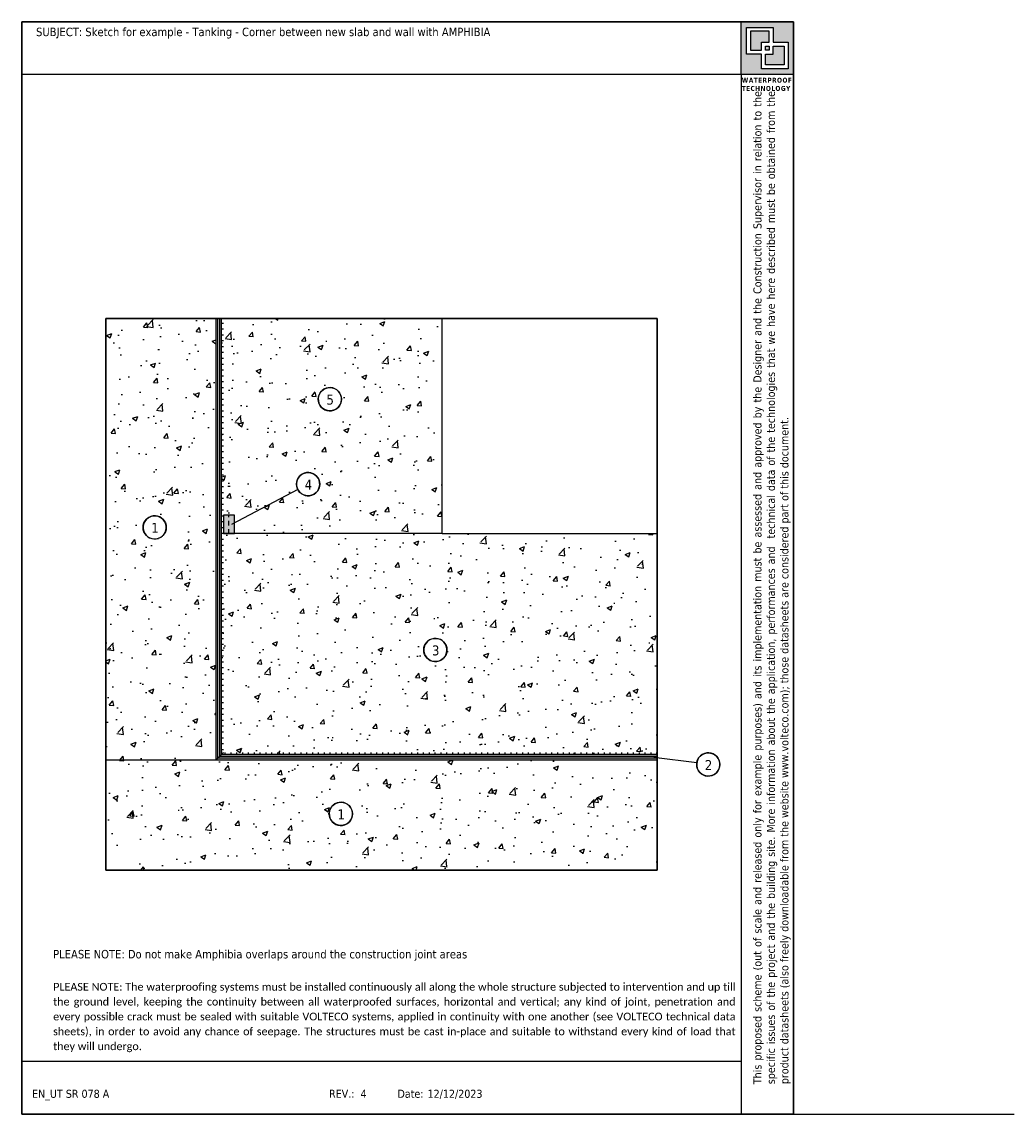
# Model space of a CAD drawing. Extents: x 80985 to 81094, y -8516 to -8480.
import ezdxf
from ezdxf.enums import TextEntityAlignment as Align

# ---------------------------------------------------------------- set-up
doc = ezdxf.new("R2010")
doc.units = 0
doc.header["$LTSCALE"] = 25
doc.header["$MEASUREMENT"] = 0
doc.linetypes.add('CONTINUA', pattern=[0])
doc.linetypes.add('TRATTEGGIATA', pattern=[0.75, 0.5, -0.25])
doc.layers.get('0').update_dxf_attribs({"linetype": 'CONTINUOUS'})
doc.layers.add('0.4', color=7, linetype='CONTINUA', lineweight=30)
doc.layers.add('contorno', color=6, linetype='CONTINUOUS', plot=False)
doc.layers.add('IMPSOTTOFOND-TAVPRESENTATA', color=7, linetype='CONTINUA')
doc.layers.add('nascosto', color=7, linetype='CONTINUOUS', lineweight=25, plot=False)
doc.styles.add('Tahoma', font='tahoma.ttf', dxfattribs={"height": 0.35})

msp = doc.modelspace()

# ---------------------------------------------------------------- hatches: boundary and pattern name
h = msp.add_hatch()
h.set_pattern_fill('AR-CONC', color=256, scale=0.2)
h.set_pattern_definition([(50, (9526.6031, -14785.2597), (1.434520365, -0.12550427), [0.15, -1.65]), (355, (9526.6031, -14785.2597), (-0.277502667, 1.504384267), [0.12, -1.32]), (100.4514445, (9526.7227, -14785.2702), (1.157017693, 1.378879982), [0.127480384, -1.402284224]), (46.1842, (9526.6031, -14784.8597), (2.13448266, -0.33103856), [0.225, -2.475]), (96.6356355, (9526.781, -14784.8873), (1.86932389, 1.9482372), [0.191220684, -2.10342752]), (351.184164, (9526.6031, -14784.8597), (1.86932389, 1.9482372), [0.18, -1.98]), (21, (9526.8031, -14784.9597), (1.193814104, -0.805237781), [0.15, -1.65]), (326, (9526.8031, -14784.9597), (0.486630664, 1.45030009), [0.12, -1.32]), (71.4514447, (9526.9026, -14785.0268), (1.680444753, 0.645062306), [0.12748038, -1.402284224]), (37.5, (9526.60313, -14785.25975), (0.0243197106, 0.6657877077), [0, -1.304, 0, -1.34, 0, -1.325]), (7.5, (9526.6031, -14785.25975), (0.526139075, 0.788823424), [0, -0.764, 0, -1.274, 0, -0.505]), (327.5, (9526.15713, -14785.25975), (1.0676448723, -0.0451097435), [0, -0.5, 0, -1.56, 0, -2.07]), (317.5, (9525.9571, -14785.2597), (1.166372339, 0.200209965), [0, -0.65, 0, -1.036, 0, -1.47])])
h.paths.add_polyline_path([(81072.084, -8494.453), (81069.084, -8494.453), (81069.084, -8506.453), (81072.084, -8506.453)])
h.paths.add_polyline_path([(81070.52, -8500.431, -0.518891), (81070.097, -8500.133, -1.927188)], flags=16)
h.paths.add_polyline_path([(81078.234, -8494.453), (81072.234, -8494.453), (81072.234, -8500.303), (81072.284, -8500.303), (81072.284, -8499.803), (81072.584, -8499.803), (81072.584, -8500.013), (81074.308, -8499.105, -0.121811), (81074.272, -8498.958, -1.927188), (81074.695, -8499.255, -0.373473), (81074.308, -8499.105), (81072.584, -8500.013), (81072.584, -8500.303), (81078.234, -8500.303)])
h.paths.add_polyline_path([(81075.288, -8496.946, -0.518891), (81074.865, -8496.649, -1.927188)], flags=16)
h.paths.add_polyline_path([(81084.084, -8500.303), (81078.234, -8500.303), (81072.234, -8500.303), (81072.234, -8506.303), (81084.084, -8506.303)])
h.paths.add_polyline_path([(81078.157, -8503.764, -0.518891), (81077.735, -8503.466, -1.927188)], flags=16)
h.paths.add_polyline_path([(81084.084, -8506.453), (81069.084, -8506.453), (81069.084, -8509.453), (81084.084, -8509.453)])
h.paths.add_polyline_path([(81075.587, -8508.221, -0.518891), (81075.164, -8507.923, -1.927188)], flags=16)
h.paths.add_polyline_path([(81070.253, -8500.35), (81070.591, -8500.35), (81070.591, -8499.943), (81070.253, -8499.943)], flags=8)
h.paths.add_polyline_path([(81075.02, -8496.868), (81075.36, -8496.868), (81075.36, -8496.455), (81075.02, -8496.455)], flags=8)
h.paths.add_polyline_path([(81077.888, -8503.69), (81078.231, -8503.69), (81078.231, -8503.268), (81077.888, -8503.268)], flags=8)
h.paths.add_polyline_path([(81075.32, -8508.139), (81075.658, -8508.139), (81075.658, -8507.733), (81075.32, -8507.733)], flags=8)
h = msp.add_hatch(color=4)
h.dxf.hatch_style = 1
h.paths.add_polyline_path([(81072.234, -8494.453), (81072.184, -8494.453), (81072.184, -8506.353), (81072.234, -8506.303)])
h.paths.add_polyline_path([(81072.134, -8494.453), (81072.084, -8494.453), (81072.084, -8506.453), (81072.134, -8506.403)])
h.paths.add_polyline_path([(81084.084, -8506.403), (81072.134, -8506.403), (81072.084, -8506.453), (81084.084, -8506.453)])
h.paths.add_polyline_path([(81084.084, -8506.303), (81072.234, -8506.303), (81072.184, -8506.353), (81084.084, -8506.353)])
h = msp.add_hatch()
h.set_pattern_fill('LINE', color=256, scale=0.05)
h.set_pattern_definition([(0, (72580.15991, -9493.59337), (0, 0.15875), [])])
h.paths.add_polyline_path([(81072.284, -8494.453), (81072.234, -8494.453), (81072.234, -8506.303), (81072.284, -8506.253)])
at = {"true_color": 0xf8d731}
h = msp.add_hatch(color=40, dxfattribs=at)
h.dxf.hatch_style = 1
h.paths.add_polyline_path([(81072.584, -8500.303), (81072.584, -8499.803), (81072.284, -8499.803), (81072.284, -8500.303)])
h = msp.add_hatch()
h.set_pattern_fill('LINE', color=256, scale=0.05, angle=90)
h.set_pattern_definition([(90, (72580.15991, -9493.59337), (-0.15875, 1e-17), [])])
h.paths.add_polyline_path([(81084.084, -8506.253), (81072.284, -8506.253), (81072.234, -8506.303), (81084.084, -8506.303)])
at = {"layer": '0.4'}
h = msp.add_hatch(color=252, dxfattribs=at)
h.dxf.hatch_style = 1
h.paths.add_polyline_path([(81087.8, -8486.387), (81086.369, -8486.387), (81086.369, -8487.818), (81087.8, -8487.818)])
h.paths.add_polyline_path([(81086.519, -8486.539), (81087.242, -8486.539), (81087.242, -8486.943), (81087.65, -8486.943), (81087.65, -8487.667), (81086.927, -8487.667), (81086.927, -8487.262), (81086.519, -8487.262)], flags=16)
h.paths.add_polyline_path([(81086.625, -8486.645), (81087.135, -8486.645), (81087.135, -8486.943), (81086.927, -8486.943), (81086.927, -8487.155), (81086.625, -8487.155)], flags=0)
h.paths.add_polyline_path([(81087.034, -8487.05), (81087.135, -8487.05), (81087.135, -8487.155), (81087.034, -8487.155)], flags=0)
h.paths.add_polyline_path([(81087.034, -8487.262), (81087.242, -8487.262), (81087.242, -8487.05), (81087.543, -8487.05), (81087.543, -8487.56), (81087.034, -8487.56)], flags=0)
h.paths.add_polyline_path([(81087.135, -8486.645), (81086.625, -8486.645), (81086.625, -8487.155), (81086.927, -8487.155), (81086.927, -8486.943), (81087.135, -8486.943)], flags=0)
h.paths.add_polyline_path([(81087.135, -8487.05), (81087.034, -8487.05), (81087.034, -8487.155), (81087.135, -8487.155)], flags=0)
h.paths.add_polyline_path([(81087.543, -8487.05), (81087.242, -8487.05), (81087.242, -8487.262), (81087.034, -8487.262), (81087.034, -8487.56), (81087.543, -8487.56)], flags=0)
h = msp.add_hatch(color=252, dxfattribs=at)
h.dxf.hatch_style = 1
h.paths.add_polyline_path([(81087.135, -8486.645), (81086.625, -8486.645), (81086.625, -8487.155), (81086.927, -8487.155), (81086.927, -8486.943), (81087.135, -8486.943)])
h.paths.add_polyline_path([(81087.135, -8487.05), (81087.034, -8487.05), (81087.034, -8487.155), (81087.135, -8487.155)], flags=17)
h.paths.add_polyline_path([(81087.543, -8487.05), (81087.242, -8487.05), (81087.242, -8487.262), (81087.034, -8487.262), (81087.034, -8487.56), (81087.543, -8487.56)])

# ---------------------------------------------------------------- linework, layer by layer
for p, q in [((81072.084, -8506.453), (81072.084, -8494.453)), ((81072.134, -8506.403), (81072.134, -8494.453)), ((81072.184, -8506.353), (81072.184, -8494.453)), ((81072.234, -8506.303), (81072.234, -8494.453)), ((81078.234, -8500.303), (81078.234, -8494.453)), ((81074.308, -8499.105), (81072.506, -8500.055)), ((81072.584, -8499.803), (81072.284, -8499.803)), ((81072.584, -8500.303), (81072.584, -8499.803)), ((81078.234, -8500.303), (81072.234, -8500.303)), ((81072.284, -8500.303), (81072.584, -8500.303)), ((81078.234, -8500.303), (81084.084, -8500.303)), ((81072.084, -8506.453), (81072.284, -8506.253)), ((81072.184, -8506.353), (81084.084, -8506.353)), ((81072.234, -8506.303), (81084.084, -8506.303)), ((81069.084, -8506.453), (81084.084, -8506.453)), ((81072.134, -8506.403), (81084.084, -8506.403)), ((81085.163, -8506.539), (81083.998, -8506.391))]:
    msp.add_line(p, q)
at = {"linetype": 'CONTINUA'}
for p, q in [((81072.284, -8499.803), (81072.284, -8500.303)), ((81087.8, -8516.087), (81093.8, -8516.087))]:
    msp.add_line(p, q, dxfattribs=at)
at = {"linetype": 'TRATTEGGIATA', "ltscale": 0.01}
msp.add_line((81072.434, -8500.303), (81072.434, -8499.803), dxfattribs=at)
at = {"linetype": 'CONTINUA'}
for centre in [(81075.181, -8496.649), (81074.588, -8498.958), (81070.414, -8500.133), (81078.051, -8503.466), (81085.477, -8506.579), (81075.481, -8507.923)]:
    msp.add_circle(centre, 0.316, dxfattribs=at)
at = {"layer": 'contorno', "color": 4}
for p, q in [((81086.369, -8487.818), (81066.8, -8487.818)), ((81086.369, -8487.818), (81086.369, -8516.087)), ((81086.369, -8514.657), (81066.8, -8514.657))]:
    msp.add_line(p, q, dxfattribs=at)
for points in [[(81086.369, -8486.387), (81087.8, -8486.387), (81087.8, -8487.818), (81086.369, -8487.818)], [(81087.242, -8486.943), (81087.65, -8486.943), (81087.65, -8487.667), (81086.927, -8487.667), (81086.927, -8487.262), (81086.519, -8487.262), (81086.519, -8486.539), (81087.242, -8486.539)], [(81087.135, -8486.943), (81087.135, -8486.645), (81086.625, -8486.645), (81086.625, -8487.155), (81086.927, -8487.155), (81086.927, -8486.943)], [(81087.034, -8487.155), (81087.034, -8487.05), (81087.135, -8487.05), (81087.135, -8487.155)], [(81087.034, -8487.262), (81087.242, -8487.262), (81087.242, -8487.05), (81087.543, -8487.05), (81087.543, -8487.56), (81087.034, -8487.56)], [(81069.084, -8509.453), (81084.084, -8509.453), (81084.084, -8494.453), (81069.084, -8494.453)], [(81069.084, -8509.453), (81084.084, -8509.453), (81084.084, -8494.453), (81069.084, -8494.453)], [(81069.084, -8494.453), (81084.084, -8494.453), (81084.084, -8509.453), (81069.084, -8509.453)], [(81069.084, -8494.453), (81084.084, -8494.453), (81084.084, -8509.453), (81069.084, -8509.453)]]:
    msp.add_lwpolyline(points, close=True, dxfattribs=at)
at = {"layer": 'IMPSOTTOFOND-TAVPRESENTATA', "color": 7, "linetype": 'CONTINUA'}
for centre in [(81075.181, -8496.649), (81074.588, -8498.958), (81070.414, -8500.133), (81078.051, -8503.466), (81085.477, -8506.579), (81075.481, -8507.923)]:
    msp.add_arc(centre, 0.316, 289.6975, 289.0694, dxfattribs=at)
at = {"layer": 'nascosto', "color": 4, "linetype": 'CONTINUA', "lineweight": 30}
for p, q in [((81066.8, -8486.387), (81066.8, -8516.087)), ((81087.8, -8486.387), (81066.8, -8486.387)), ((81087.8, -8516.087), (81087.8, -8486.387)), ((81066.8, -8516.087), (81087.8, -8516.087))]:
    msp.add_line(p, q, dxfattribs=at)

# ---------------------------------------------------------------- texts
at = {"style": 'Tahoma'}
for s, p in [('EN_UT SR 078 A', (81067.077, -8515.423)), ('REV.:', (81075.158, -8515.423)), (' 4', (81075.934, -8515.423)), ('Date:', (81077.021, -8515.423)), ('12/12/2023', (81077.838, -8515.423))]:
    msp.add_text(s, height=0.22, rotation=0.0017, dxfattribs=at).set_placement(p, align=Align.TOP_LEFT)
at = {"color": 1, "insert": (81067.187, -8486.546), "char_height": 0.23, "attachment_point": 1, "style": 'Tahoma'}
msp.add_mtext_dynamic_manual_height_columns('\\pxa0.83333,sm1.15;{\\C256;SUBJECT: Sketch for example - Tanking - Corner between new slab and wall with AMPHIBIA}', width=19.87543, gutter_width=0, heights=[2.721], dxfattribs=at)
at = {"color": 252, "insert": (81086.388, -8487.907), "char_height": 0.13409, "attachment_point": 1, "style": 'Tahoma'}
msp.add_mtext_dynamic_manual_height_columns('{\\fTahoma|b1|i0|c0|p34;\\T1.1;WATERPROOF TECHNOLOGY}', width=1.63687, gutter_width=12.5, heights=[0], dxfattribs=at)
at = {"insert": (81086.704, -8515.273), "char_height": 0.22, "attachment_point": 1, "rotation": 90, "style": 'Tahoma'}
msp.add_mtext_dynamic_manual_height_columns('\\pxqj;This proposed scheme (out of scale and released only for example purposes) and its implementation must be assessed and approved by the Designer and the Construction Supervisor in relation to the specific issues of the project and the building site. More information about the application, performances and  technical data of the technologies that we have here described must be obtained from the product datasheets (also freely downloadable from the website www.volteco.com); those datasheets are considered part of this document.', width=26.9233, gutter_width=0, heights=[3.545], dxfattribs=at)
at = {"color": 1, "insert": (81067.652, -8511.622), "char_height": 0.23, "width": 18.51096, "attachment_point": 1, "style": 'Tahoma'}
msp.add_mtext('{\\C256;PLEASE NOTE: Do not make Amphibia overlaps around the construction joint areas}', dxfattribs=at)
at = {"insert": (81067.652, -8512.519), "char_height": 0.23, "width": 18.51096, "attachment_point": 1, "style": 'Tahoma'}
msp.add_mtext('\\pxa0.83333,sm1.15,qj;{\\fCalibri|b0|i0|c0|p34;\\H0.91667x;PLEASE NOTE: The waterproofing systems must be installed continuously all along the whole structure subjected to intervention and up till the ground level, keeping the continuity between all waterproofed surfaces, horizontal and vertical; any kind of joint, penetration and every possible crack must be sealed with suitable VOLTECO systems, applied in continuity with one another (see VOLTECO technical data sheets), in order to avoid any chance of seepage. The structures must be cast in-place and suitable to withstand every kind of load that they will undergo.}', dxfattribs=at)
at = {"layer": 'IMPSOTTOFOND-TAVPRESENTATA', "color": 7, "style": 'Tahoma'}
for s, p in [('5', (81075.19, -8496.662)), ('4', (81074.597, -8498.971)), ('1', (81070.422, -8500.146)), ('3', (81078.06, -8503.479)), ('2', (81085.485, -8506.593)), ('1', (81075.489, -8507.936))]:
    msp.add_text(s, height=0.27, dxfattribs=at).set_placement(p, align=Align.MIDDLE)

doc.saveas('drawing.dxf')
